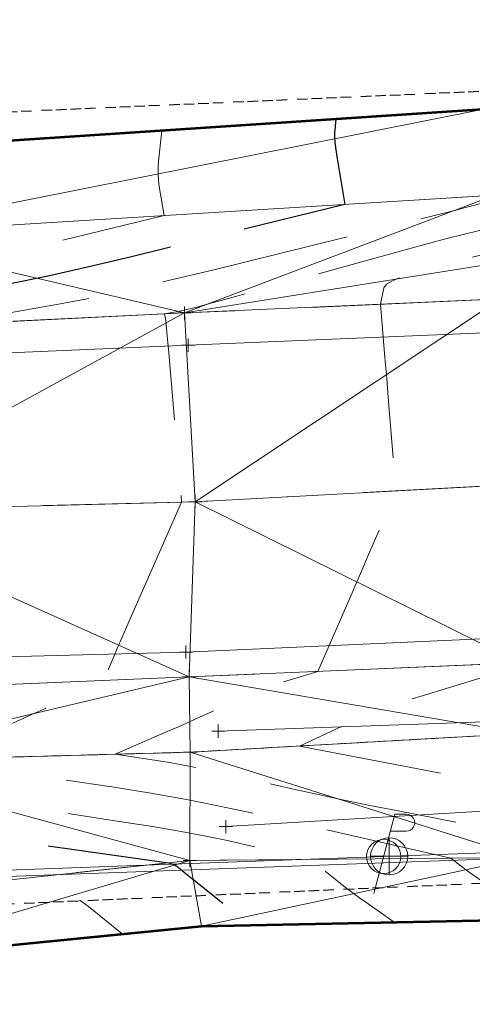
# Model space of a CAD drawing. Extents: x 2312693 to 2320081, y 680305 to 681656.
# Tile 5 of 37: x 2316539 to 2316574, y 681031 to 681106. Entities that reach past the tile are written whole.
import ezdxf

# ---------------------------------------------------------------- set-up
doc = ezdxf.new("R2010")
doc.units = 0
doc.header["$MEASUREMENT"] = 0
for name, pattern in [('CENTER LINE DOUBLE SOLID', [0]), ('DGN Style 2', [14.384927, 8.630956, -5.753971]), ('DGN Style 3', [20.138898, 14.384927, -5.753971]), ('DGN Style 4', [23.030268, 11.507942, -5.753971, 0.014385, -5.753971]), ('foex', [0]), ('gasex', [0]), ('ohelecex', [0]), ('ohteleex', [0]), ('rowex', [4.85, 0.8, -0.375, -0.375, 0.8, -0.3, 0.8, -0.3, 0.8, -0.3]), ('stream', [1.4, 0.7, -0.1, 0.1, -0.1, 0.1, -0.1, 0.1, -0.1])]:
    doc.linetypes.add(name, pattern=pattern)
for name, color, linetype, lineweight in [('DR_X_Ditch', 133, 'stream', 0), ('DT_X_Contour_Major', 132, 'DGN Style 3', 30), ('DT_X_Contour_Minor', 136, 'DGN Style 3', 0), ('DT_X_Terrain_Ground_Line', 92, 'DGN Style 3', 13), ('DT_X_Triangles', 91, 'Continuous', 0), ('PM_X_CL_Double_Solid', 40, 'CENTER LINE DOUBLE SOLID', 0), ('PM_X_Transverse_Line', 7, 'Continuous', 0), ('PV_X_COP', 4, 'DGN Style 4', 0), ('PV_X_EOP', 7, 'DGN Style 3', 0), ('RW_X_Fee_RW', 6, 'rowex', 30), ('SV_X_Control_Cells_Found', 7, 'Continuous', 0), ('SV_X_Top_of_Bank', 97, 'DGN Style 2', 0), ('UT_X_Electric_Cells', 1, 'Continuous', 0), ('UT_X_FO', 30, 'foex', 0), ('UT_X_Gas', 40, 'gasex', 0), ('UT_X_Overhead_Electric', 1, 'ohelecex', 0), ('UT_X_Overhead_Telecom', 30, 'ohteleex', 0)]:
    doc.layers.add(name, color=color, linetype=linetype, lineweight=lineweight)
doc.layers.add('SV_X_Shot_Marker (Construction)', color=40, linetype='Continuous', lineweight=0, transparency=0.5)
doc.layers.add('SV_X_Terrain_Boundary', color=7, linetype='Continuous', lineweight=53, plot=False)

# ---------------------------------------------------------------- blocks, each defined once
blk = doc.blocks.new('BM_2')
at = {"layer": 'SV_X_Control_Cells_Found', "color": 52, "linetype": 'Continuous', "lineweight": 0}
for p, q in [((0, 0.0705), (0, -0.0705)), ((-0.0705, 0), (0.0705, 0))]:
    blk.add_line(p, q, dxfattribs=at)
blk.add_circle((0, 0), 0.0705, dxfattribs=at)
blk = doc.blocks.new('PP_5')
at = {"layer": 'UT_X_Electric_Cells', "color": 1, "linetype": 'Continuous', "lineweight": 0}
for p, q in [((0.0428, 0.16), (-0.0375, -0.14)), ((0.0428, 0.16), (0.0853, 0.16)), ((0.0258, 0.0963), (0.0853, 0.0963))]:
    blk.add_line(p, q, dxfattribs=at)
blk.add_circle((0, 0), 0.065, dxfattribs=at)
at = {"layer": 'UT_X_Electric_Cells', "color": 1, "linetype": 'Continuous', "lineweight": 0, "extrusion": (0, 0, -1)}
blk.add_arc((-0.086, 0.1281), 0.0319, 88.8767, 271.1233, dxfattribs=at)
blk = doc.blocks.new('SVPT_431')
at = {"layer": 'SV_X_Shot_Marker (Construction)', "transparency": 33554495}
for p, q in [((-0.025, 0), (0.025, 0)), ((0, 0.025), (0, -0.025))]:
    blk.add_line(p, q, dxfattribs=at)
blk.add_point((0, 0), dxfattribs=at)
blk = doc.blocks.new('SVPT_432')
at = {"layer": 'SV_X_Shot_Marker (Construction)', "transparency": 33554495}
for p, q in [((-0.025, 0), (0.025, 0)), ((0, 0.025), (0, -0.025))]:
    blk.add_line(p, q, dxfattribs=at)
blk.add_point((0, 0), dxfattribs=at)
blk = doc.blocks.new('SVPT_433')
at = {"layer": 'SV_X_Shot_Marker (Construction)', "transparency": 33554495}
for p, q in [((-0.025, 0), (0.025, 0)), ((0, 0.025), (0, -0.025))]:
    blk.add_line(p, q, dxfattribs=at)
blk.add_point((0, 0), dxfattribs=at)
blk = doc.blocks.new('SVPT_434')
at = {"layer": 'SV_X_Shot_Marker (Construction)', "transparency": 33554495}
for p, q in [((-0.025, 0), (0.025, 0)), ((0, 0.025), (0, -0.025))]:
    blk.add_line(p, q, dxfattribs=at)
blk.add_point((0, 0), dxfattribs=at)
blk = doc.blocks.new('SVPT_435')
at = {"layer": 'SV_X_Shot_Marker (Construction)', "transparency": 33554495}
for p, q in [((-0.025, 0), (0.025, 0)), ((0, 0.025), (0, -0.025))]:
    blk.add_line(p, q, dxfattribs=at)
blk.add_point((0, 0), dxfattribs=at)
blk = doc.blocks.new('SVPT_436')
at = {"layer": 'SV_X_Shot_Marker (Construction)', "transparency": 33554495}
for p, q in [((-0.025, 0), (0.025, 0)), ((0, 0.025), (0, -0.025))]:
    blk.add_line(p, q, dxfattribs=at)
blk.add_point((0, 0), dxfattribs=at)
blk = doc.blocks.new('SVPT_475')
at = {"layer": 'SV_X_Shot_Marker (Construction)', "transparency": 33554495}
for p, q in [((-0.025, 0), (0.025, 0)), ((0, 0.025), (0, -0.025))]:
    blk.add_line(p, q, dxfattribs=at)
blk.add_point((0, 0), dxfattribs=at)
blk = doc.blocks.new('SVPT_476')
at = {"layer": 'SV_X_Shot_Marker (Construction)', "transparency": 33554495}
for p, q in [((-0.025, 0), (0.025, 0)), ((0, 0.025), (0, -0.025))]:
    blk.add_line(p, q, dxfattribs=at)
blk.add_point((0, 0), dxfattribs=at)
blk = doc.blocks.new('*U658', base_point=(2316970.99, 681325.163, 1161.56))
at = {"layer": 'DT_X_Contour_Major', "elevation": 1170, "flags": 128}
blk.add_lwpolyline([(2316563.297, 681098.143), (2316563.187, 681097.092), (2316563.182, 681096.802), (2316563.214, 681096.382), (2316563.282, 681095.833), (2316563.388, 681095.154), (2316563.966, 681091.683), (2316547.799, 681087.719), (2316544.453, 681086.921), (2316541.346, 681086.226), (2316538.477, 681085.632), (2316535.846, 681085.141), (2316529.147, 681083.968), (2316526.893, 681083.573), (2316525.155, 681083.269), (2316523.932, 681083.054), (2316523.225, 681082.93), (2316522.027, 681082.719), (2316521.546, 681082.635), (2316520.999, 681082.542), (2316520.388, 681082.439), (2316519.712, 681082.326), (2316516.405, 681081.78), (2316517.85, 681074.086), (2316518.129, 681072.594), (2316518.348, 681071.416), (2316518.506, 681070.55), (2316518.604, 681069.998), (2316518.919, 681068.151), (2316515.939, 681061.451), (2316515.357, 681060.114), (2316514.884, 681058.975), (2316514.523, 681058.033), (2316514.273, 681057.29), (2316513.363, 681054.279), (2316506.006, 681051.833), (2316504.565, 681051.349), (2316503.395, 681050.947), (2316502.496, 681050.625), (2316501.868, 681050.384), (2316499.568, 681049.45), (2316512.096, 681047.618), (2316514.591, 681047.246), (2316516.708, 681046.915), (2316518.446, 681046.624), (2316519.807, 681046.373), (2316522.929, 681045.76), (2316524.429, 681045.492), (2316526.585, 681045.148), (2316529.4, 681044.728), (2316532.871, 681044.233), (2316550.604, 681041.743), (2316550.957, 681041.633), (2316551.048, 681041.592), (2316551.172, 681041.515), (2316551.328, 681041.402), (2316551.517, 681041.253), (2316552.063, 681040.809), (2316552.311, 681040.609), (2316552.644, 681040.343), (2316553.063, 681040.009), (2316553.568, 681039.609), (2316555.029, 681038.453), (2316555.524, 681038.063), (2316555.912, 681037.76), (2316556.193, 681037.545), (2316556.368, 681037.416), (2316556.937, 681037.018)], dxfattribs=at)
at = {"layer": 'DT_X_Contour_Minor', "flags": 128}
for points, elevation in [([(2316601.58, 681101.813), (2316603.635, 681100.186), (2316604.024, 681099.88), (2316604.311, 681099.66), (2316604.494, 681099.525), (2316604.574, 681099.476), (2316604.652, 681099.459), (2316604.667, 681099.452), (2316604.652, 681099.443), (2316604.608, 681099.433), (2316604.535, 681099.421), (2316604.302, 681099.388), (2316604.225, 681099.376), (2316604.17, 681099.364), (2316604.137, 681099.354), (2316604.126, 681099.344), (2316604.126, 681099.318), (2316604.125, 681099.309), (2316604.125, 681099.3), (2316604.124, 681099.291), (2316604.122, 681099.283), (2316604.116, 681099.254), (2316604.113, 681099.238), (2316604.105, 681099.203), (2316604.103, 681099.195), (2316604.101, 681099.188), (2316604.099, 681099.18), (2316604.092, 681099.153), (2316604.088, 681099.139), (2316604.079, 681099.106), (2316604.075, 681099.092), (2316604.073, 681099.085), (2316604.067, 681099.067), (2316604.084, 681098.984), (2316604.141, 681098.749), (2316604.237, 681098.362), (2316604.372, 681097.823), (2316604.785, 681096.183), (2316604.919, 681095.641), (2316605.013, 681095.247), (2316605.067, 681095), (2316605.08, 681094.9), (2316605.06, 681094.83), (2316605.052, 681094.803), (2316605.044, 681094.777), (2316605.036, 681094.752), (2316605.028, 681094.726), (2316605.007, 681094.658), (2316604.999, 681094.632), (2316604.99, 681094.607), (2316604.982, 681094.582), (2316604.973, 681094.557), (2316604.95, 681094.491), (2316604.941, 681094.466), (2316604.932, 681094.442), (2316604.923, 681094.417), (2316604.913, 681094.393), (2316604.888, 681094.329), (2316604.879, 681094.305), (2316604.869, 681094.281), (2316604.859, 681094.257), (2316604.85, 681094.233), (2316604.823, 681094.171), (2316604.813, 681094.147), (2316604.802, 681094.124), (2316604.792, 681094.101), (2316604.781, 681094.078), (2316604.753, 681094.016), (2316604.742, 681093.993), (2316604.731, 681093.971), (2316604.72, 681093.948), (2316604.709, 681093.925), (2316604.679, 681093.866), (2316604.668, 681093.843), (2316604.656, 681093.821), (2316604.644, 681093.799), (2316604.632, 681093.777), (2316604.6, 681093.718), (2316604.588, 681093.696), (2316604.576, 681093.674), (2316604.564, 681093.653), (2316604.551, 681093.631), (2316604.517, 681093.573), (2316604.505, 681093.552), (2316604.492, 681093.53), (2316604.479, 681093.509), (2316604.465, 681093.488), (2316604.43, 681093.431), (2316604.416, 681093.41), (2316604.403, 681093.389), (2316604.389, 681093.368), (2316604.375, 681093.347), (2316604.337, 681093.292), (2316604.323, 681093.271), (2316604.309, 681093.25), (2316604.294, 681093.23), (2316604.279, 681093.209), (2316604.24, 681093.155), (2316604.225, 681093.134), (2316604.21, 681093.114), (2316604.194, 681093.093), (2316604.179, 681093.073), (2316604.137, 681093.019), (2316604.121, 681092.999), (2316604.105, 681092.979), (2316604.089, 681092.959), (2316604.073, 681092.939), (2316604.029, 681092.885), (2316604.012, 681092.865), (2316603.995, 681092.846), (2316603.978, 681092.826), (2316603.961, 681092.806), (2316603.915, 681092.753), (2316603.892, 681092.732), (2316603.857, 681092.708), (2316603.811, 681092.681), (2316603.753, 681092.651), (2316603.584, 681092.568), (2316603.375, 681092.471), (2316602.872, 681092.245), (2316602.076, 681091.89), (2316600.987, 681091.404), (2316597.693, 681089.936), (2316596.381, 681089.423), (2316594.915, 681088.987), (2316593.296, 681088.627), (2316591.524, 681088.344), (2316582.896, 681087.198), (2316582.634, 681085.778), (2316582.594, 681085.506), (2316582.586, 681085.298), (2316582.61, 681085.154), (2316582.666, 681085.075), (2316583.003, 681084.854), (2316583.592, 681077.477), (2316583.711, 681076.026), (2316583.816, 681074.833), (2316583.906, 681073.898), (2316583.983, 681073.222), (2316584.306, 681070.67), (2316583.431, 681068.693), (2316583.176, 681068.117), (2316582.786, 681067.239), (2316582.261, 681066.058), (2316581.6, 681064.574), (2316578.204, 681056.941), (2316577.562, 681056.758), (2316577.24, 681056.662), (2316576.549, 681056.453), (2316575.49, 681056.131), (2316574.062, 681055.696), (2316569.763, 681054.385), (2316568.24, 681053.902), (2316566.895, 681053.437), (2316565.729, 681052.99), (2316564.741, 681052.561), (2316560.546, 681050.6), (2316572.388, 681048.309), (2316574.849, 681047.81), (2316577.158, 681047.294), (2316579.314, 681046.763), (2316581.319, 681046.214), (2316586.46, 681044.731), (2316588.167, 681044.224), (2316589.432, 681043.817), (2316590.254, 681043.509), (2316590.634, 681043.301), (2316591.378, 681042.563), (2316594.207, 681040.31), (2316594.755, 681039.851), (2316595.187, 681039.44), (2316595.501, 681039.076), (2316595.699, 681038.759), (2316596.351, 681037.393)], 1166), ([(2316592.977, 681100.883), (2316594.469, 681099.702), (2316594.806, 681099.407), (2316595.177, 681099.029), (2316595.584, 681098.567), (2316596.026, 681098.022), (2316597.25, 681096.456), (2316597.655, 681095.92), (2316597.952, 681095.489), (2316598.141, 681095.163), (2316598.223, 681094.94), (2316598.352, 681094.144), (2316591.77, 681091.211), (2316590.278, 681090.626), (2316588.622, 681090.131), (2316586.802, 681089.724), (2316584.818, 681089.405), (2316579.309, 681088.674), (2316577.349, 681088.392), (2316575.602, 681088.095), (2316574.066, 681087.782), (2316572.742, 681087.454), (2316569.494, 681086.557), (2316568.421, 681086.23), (2316567.638, 681085.92), (2316567.145, 681085.628), (2316566.942, 681085.353), (2316566.672, 681084.111), (2316566.994, 681080.372), (2316567.067, 681079.506), (2316567.15, 681078.509), (2316567.242, 681077.382), (2316567.343, 681076.125), (2316567.835, 681069.956), (2316565.779, 681065.121), (2316565.338, 681064.087), (2316564.896, 681063.058), (2316564.452, 681062.033), (2316564.007, 681061.013), (2316561.929, 681056.261), (2316558.871, 681055.329), (2316558.198, 681055.107), (2316557.487, 681054.841), (2316556.74, 681054.532), (2316555.956, 681054.179), (2316553.816, 681053.179), (2316553.008, 681052.805), (2316552.188, 681052.432), (2316551.357, 681052.062), (2316550.513, 681051.693), (2316546.55, 681049.976), (2316550.533, 681049.372), (2316551.496, 681049.209), (2316552.678, 681048.981), (2316554.078, 681048.687), (2316555.697, 681048.327), (2316560.307, 681047.28), (2316562.077, 681046.887), (2316563.931, 681046.492), (2316565.868, 681046.095), (2316567.888, 681045.697), (2316573.388, 681044.633), (2316575.271, 681044.261), (2316576.796, 681043.944), (2316577.961, 681043.681), (2316578.769, 681043.472), (2316580.443, 681042.989), (2316580.999, 681042.824), (2316581.411, 681042.692), (2316581.679, 681042.591), (2316581.803, 681042.524), (2316582.045, 681042.283), (2316585.441, 681039.58), (2316586.087, 681039.054), (2316586.569, 681038.635), (2316586.886, 681038.324), (2316587.04, 681038.119), (2316587.376, 681037.415)], 1167), ([(2316584.373, 681099.953), (2316585.174, 681099.319), (2316585.355, 681099.161), (2316585.555, 681098.958), (2316585.773, 681098.71), (2316586.01, 681098.417), (2316586.667, 681097.576), (2316586.894, 681097.233), (2316587.081, 681096.832), (2316587.228, 681096.375), (2316587.335, 681095.861), (2316587.745, 681093.331), (2316584.198, 681091.75), (2316583.394, 681091.435), (2316582.501, 681091.168), (2316581.52, 681090.949), (2316580.451, 681090.777), (2316577.482, 681090.383), (2316576.099, 681090.141), (2316574.179, 681089.711), (2316571.72, 681089.092), (2316568.723, 681088.285), (2316560.012, 681085.882), (2316557.114, 681085.083), (2316554.953, 681084.491), (2316553.528, 681084.104), (2316552.84, 681083.922), (2316551.988, 681083.713), (2316551.689, 681083.641), (2316551.43, 681083.582), (2316551.212, 681083.536), (2316551.035, 681083.502), (2316550.303, 681083.374), (2316550.394, 681082.897), (2316550.432, 681082.552), (2316550.51, 681081.724), (2316550.627, 681080.413), (2316550.782, 681078.617), (2316551.598, 681069.107), (2316548.254, 681061.506), (2316547.605, 681060.03), (2316547.093, 681058.862), (2316546.717, 681058), (2316546.477, 681057.445), (2316545.674, 681055.571), (2316542.102, 681053.847), (2316541.28, 681053.457), (2316540.346, 681053.029), (2316539.298, 681052.561), (2316538.138, 681052.053), (2316532.46, 681049.593), (2316546.301, 681047.492), (2316549.267, 681047.014), (2316552.234, 681046.48), (2316555.201, 681045.89), (2316558.168, 681045.244), (2316572.019, 681042.097), (2316572.803, 681041.477), (2316573.037, 681041.299), (2316573.405, 681041.033), (2316573.905, 681040.677), (2316574.538, 681040.233), (2316576.404, 681038.929), (2316577.027, 681038.492), (2316577.496, 681038.161), (2316577.812, 681037.935), (2316577.974, 681037.815), (2316578.202, 681037.633), (2316578.277, 681037.573), (2316578.332, 681037.527), (2316578.367, 681037.496), (2316578.382, 681037.479), (2316578.401, 681037.438)], 1168), ([(2316575.77, 681099.023), (2316575.88, 681098.936), (2316575.905, 681098.914), (2316575.932, 681098.886), (2316575.962, 681098.852), (2316575.994, 681098.812), (2316576.085, 681098.697), (2316576.133, 681098.545), (2316576.209, 681098.175), (2316576.314, 681097.588), (2316576.448, 681096.783), (2316577.139, 681092.518), (2316576.626, 681092.29), (2316576.509, 681092.244), (2316576.38, 681092.206), (2316576.239, 681092.174), (2316576.084, 681092.149), (2316575.655, 681092.092), (2316575.455, 681092.057), (2316575.177, 681091.995), (2316574.822, 681091.906), (2316574.388, 681091.789), (2316573.129, 681091.441), (2316572.227, 681091.208), (2316570.465, 681090.767), (2316567.844, 681090.118), (2316564.362, 681089.263), (2316553.932, 681086.706), (2316550.27, 681085.825), (2316547.105, 681085.1), (2316544.439, 681084.531), (2316542.271, 681084.117), (2316533.316, 681082.548), (2316534.422, 681076.712), (2316534.639, 681075.514), (2316534.814, 681074.422), (2316534.947, 681073.435), (2316535.039, 681072.553), (2316535.371, 681068.684), (2316534.01, 681065.591), (2316533.68, 681064.835), (2316533.271, 681063.893), (2316532.785, 681062.764), (2316532.22, 681061.45), (2316529.404, 681054.88), (2316525.846, 681053.161), (2316525.04, 681052.783), (2316524.145, 681052.383), (2316523.162, 681051.962), (2316522.092, 681051.519), (2316516.89, 681049.406), (2316520.825, 681048.831), (2316521.609, 681048.714), (2316522.274, 681048.61), (2316522.82, 681048.518), (2316523.247, 681048.44), (2316524.228, 681048.247), (2316524.726, 681048.159), (2316525.486, 681048.039), (2316526.507, 681047.888), (2316527.788, 681047.706), (2316531.555, 681047.177), (2316533.125, 681046.953), (2316535.012, 681046.676), (2316537.214, 681046.348), (2316539.733, 681045.968), (2316546.871, 681044.884), (2316549.385, 681044.49), (2316551.571, 681044.119), (2316553.43, 681043.772), (2316554.961, 681043.45), (2316561.345, 681042), (2316563.646, 681040.179), (2316564.135, 681039.797), (2316564.617, 681039.431), (2316565.092, 681039.082), (2316565.56, 681038.75), (2316567.726, 681037.235)], 1169), ([(2316550.093, 681097.272), (2316549.852, 681094.972), (2316549.817, 681094.482), (2316549.814, 681093.997), (2316549.844, 681093.517), (2316549.906, 681093.043), (2316550.273, 681090.842), (2316540.023, 681088.33), (2316537.902, 681087.824), (2316535.932, 681087.383), (2316534.113, 681087.007), (2316532.445, 681086.695), (2316528.198, 681085.952), (2316526.62, 681085.675), (2316525.07, 681085.403), (2316523.548, 681085.135), (2316522.055, 681084.872), (2316518.11, 681084.177), (2316516.524, 681083.901), (2316514.724, 681083.594), (2316512.711, 681083.255), (2316510.484, 681082.885), (2316499.593, 681081.085), (2316499.943, 681079.219), (2316500.044, 681078.663), (2316500.197, 681077.792), (2316500.401, 681076.607), (2316500.658, 681075.108), (2316501.975, 681067.379), (2316501.076, 681065.358), (2316500.846, 681064.777), (2316500.543, 681063.901), (2316500.166, 681062.729), (2316499.715, 681061.262), (2316497.437, 681053.725), (2316495.629, 681053.124), (2316495.09, 681052.936), (2316494.249, 681052.632), (2316493.106, 681052.211), (2316491.66, 681051.673), (2316484.209, 681048.891), (2316489.143, 681048.454), (2316490.154, 681048.358), (2316491.071, 681048.257), (2316491.895, 681048.151), (2316492.625, 681048.04), (2316494.449, 681047.737), (2316495.359, 681047.592), (2316496.72, 681047.385), (2316498.533, 681047.114), (2316500.797, 681046.782), (2316507.438, 681045.811), (2316509.863, 681045.444), (2316512.16, 681045.071), (2316514.327, 681044.692), (2316516.366, 681044.307), (2316521.63, 681043.273), (2316523.618, 681042.897), (2316525.633, 681042.545), (2316527.675, 681042.217), (2316529.745, 681041.912), (2316539.469, 681040.547), (2316542.25, 681039.682), (2316542.84, 681039.464), (2316543.417, 681039.181), (2316543.983, 681038.834), (2316544.536, 681038.421), (2316547.09, 681036.345)], 1171)]:
    blk.add_lwpolyline(points, dxfattribs=dict(at, elevation=elevation))
at = {"layer": 'DT_X_Triangles'}
mesh = blk.add_polyface(dxfattribs=at)
corners = [(2316523.735, 681082.083, 1169.564), (2316526.555, 681089.387, 1172.732), (2316491.32, 681088.024, 1174.987), (2316525.917, 681095.678, 1172.831), (2316492.724, 681096.449, 1174.746), (2316524.239, 681068.393, 1169.686), (2316494.213, 681080.862, 1171.32), (2316523.954, 681054.648, 1169.335), (2316494.655, 681067.046, 1171.432), (2316524.823, 681049.386, 1168.542), (2316495.619, 681049.46, 1170.228), (2316496.621, 681039.603, 1174.13), (2316497.25, 681034.11, 1174.467), (2316525.951, 681039.095, 1172.214), (2316526.592, 681034.311, 1173.198), (2316551.815, 681083.447, 1167.911), (2316552.165, 681055.847, 1167.601), (2316552.62, 681069.134, 1167.937), (2316552.243, 681050.131, 1166.596), (2316552.219, 681041.916, 1169.855), (2316574.402, 681098.875, 1169.159), (2316575.346, 681092.381, 1169.169), (2316553.096, 681036.941, 1170.356), (2316575.14, 681087.178, 1166.517), (2316575.789, 681084.518, 1166.441), (2316577.281, 681056.912, 1166.055), (2316577.402, 681051.553, 1164.79), (2316577.537, 681042.148, 1167.483), (2316576.912, 681070.446, 1166.441), (2316577.836, 681037.439, 1168.063), (2316603.22, 681094.517, 1166.541), (2316603.557, 681099.327, 1166.119), (2316604.078, 681087.254, 1164.588), (2316604.515, 681085.856, 1164.685), (2316607.092, 681071.361, 1164.641), (2316606.698, 681057.837, 1164.303), (2316637.718, 681049.07, 1160.499), (2316637.995, 681043.959, 1161.005), (2316605.554, 681088.141, 1164.628), (2316604.643, 681087.351, 1164.662)]
mesh.append_faces([[corners[k] for k in face] for face in [(0, 1, 2), (1, 3, 4), (5, 0, 6), (7, 5, 8), (9, 7, 10), (11, 9, 10), (12, 13, 11), (13, 9, 11), (14, 13, 12), (15, 1, 0), (5, 15, 0), (9, 16, 7), (16, 5, 7), (17, 15, 5), (16, 17, 5), (18, 16, 9), (19, 18, 9), (13, 19, 9), (1, 20, 3), (14, 19, 13), (15, 21, 1), (21, 20, 1), (22, 19, 14), (23, 21, 15), (24, 23, 15), (17, 24, 15), (25, 17, 16), (26, 25, 16), (18, 26, 16), (22, 27, 19), (27, 18, 19), (27, 26, 18), (28, 24, 17), (25, 28, 17), (29, 27, 22), (30, 31, 20), (21, 30, 20), (24, 32, 23), (32, 21, 23), (32, 30, 21), (28, 33, 24), (33, 32, 24), (34, 33, 28), (35, 34, 28), (25, 35, 28), (26, 35, 25), (27, 36, 26), (29, 37, 27), (32, 38, 30), (33, 39, 32)]])
blk = doc.blocks.new('SVPT_606')
at = {"layer": 'SV_X_Shot_Marker (Construction)', "transparency": 33554495}
for p, q in [((-0.025, 0), (0.025, 0)), ((0, 0.025), (0, -0.025))]:
    blk.add_line(p, q, dxfattribs=at)
blk.add_point((0, 0), dxfattribs=at)
blk = doc.blocks.new('SVPT_607')
at = {"layer": 'SV_X_Shot_Marker (Construction)', "transparency": 33554495}
for p, q in [((-0.025, 0), (0.025, 0)), ((0, 0.025), (0, -0.025))]:
    blk.add_line(p, q, dxfattribs=at)
blk.add_point((0, 0), dxfattribs=at)

msp = doc.modelspace()

# ---------------------------------------------------------------- linework, layer by layer
at = {"layer": 'DR_X_Ditch'}
msp.add_polyline3d([(2316577.402, 681051.553, 1164.79), (2316552.243, 681050.131, 1166.596), (2316524.823, 681049.386, 1168.542), (2316495.619, 681049.46, 1170.228), (2316467.538, 681048.059, 1172.128), (2316439.328, 681046.256, 1173.454)], dxfattribs=at)
at = {"layer": 'PM_X_CL_Double_Solid'}
msp.add_polyline3d([(2316756.823, 681077.864, 1157.177), (2316727.8, 681076.915, 1158.257), (2316698.544, 681075.435, 1159.593), (2316667.519, 681073.843, 1161.21), (2316638.109, 681072.608, 1162.825), (2316607.092, 681071.361, 1164.641), (2316576.912, 681070.446, 1166.441), (2316552.62, 681069.134, 1167.937), (2316524.239, 681068.393, 1169.686), (2316494.655, 681067.046, 1171.432), (2316467.397, 681066.064, 1172.996), (2316438.706, 681064.012, 1174.569)], dxfattribs=at)
at = {"layer": 'PM_X_Transverse_Line'}
for points in [[(2316756.528, 681089.907, 1156.895), (2316725.368, 681088.872, 1158.095), (2316698.222, 681087.488, 1159.381), (2316666.398, 681086.217, 1161.07), (2316638.592, 681084.808, 1162.696), (2316605.049, 681083.448, 1164.699), (2316575.784, 681081.993, 1166.483), (2316552.102, 681081.001, 1167.91), (2316523.778, 681079.781, 1169.598), (2316494.727, 681078.575, 1171.324), (2316466.757, 681077.413, 1172.892), (2316438.53, 681076.356, 1174.465)], [(2316756.944, 681066.46, 1156.971), (2316727.502, 681065.298, 1158.076), (2316700.17, 681064.463, 1159.288), (2316667.466, 681062.793, 1160.987), (2316638.575, 681061.459, 1162.594), (2316606.326, 681060.002, 1164.415), (2316577.133, 681058.846, 1166.155), (2316551.925, 681057.729, 1167.689), (2316524.558, 681057.005, 1169.381), (2316494.373, 681055.381, 1171.221), (2316467.794, 681054.499, 1172.785), (2316438.967, 681052.983, 1174.405)]]:
    msp.add_polyline3d(points, dxfattribs=at)
at = {"layer": 'PV_X_COP'}
msp.add_polyline3d([(2316756.823, 681077.864, 1157.177), (2316727.8, 681076.915, 1158.257), (2316698.544, 681075.435, 1159.593), (2316667.519, 681073.843, 1161.21), (2316638.109, 681072.608, 1162.825), (2316607.092, 681071.361, 1164.641), (2316576.912, 681070.446, 1166.441), (2316552.62, 681069.134, 1167.937), (2316524.239, 681068.393, 1169.686), (2316494.655, 681067.046, 1171.432), (2316467.397, 681066.064, 1172.996), (2316438.706, 681064.012, 1174.569)], dxfattribs=at)
at = {"layer": 'PV_X_EOP'}
for points in [[(2316756.26, 681092.372, 1156.797), (2316724.53, 681091.002, 1158.076), (2316698.278, 681089.913, 1159.302), (2316666.049, 681088.538, 1161.029), (2316637.908, 681086.614, 1162.652), (2316631.285, 681086.859, 1163.063), (2316604.515, 681085.856, 1164.685), (2316575.789, 681084.518, 1166.441), (2316551.815, 681083.447, 1167.911), (2316523.735, 681082.083, 1169.564), (2316494.213, 681080.862, 1171.32), (2316466.506, 681079.74, 1172.873), (2316437.988, 681078.861, 1174.445)], [(2316757.953, 681063.884, 1156.866), (2316728.187, 681063.156, 1157.978), (2316699.284, 681061.925, 1159.243), (2316667.558, 681060.538, 1160.906), (2316638.38, 681059.729, 1162.537), (2316606.698, 681057.837, 1164.303), (2316577.281, 681056.912, 1166.055), (2316552.165, 681055.847, 1167.601), (2316523.954, 681054.648, 1169.335), (2316494.682, 681053.629, 1171.173), (2316467.219, 681052.751, 1172.745), (2316438.693, 681051.263, 1174.36)]]:
    msp.add_polyline3d(points, dxfattribs=at)
at = {"layer": 'RW_X_Fee_RW'}
for p, q in [((2317593.22, 681144.679), (2315529.565, 681054.692)), ((2316363.668, 681031.007), (2317595.834, 681084.736, 1172.83))]:
    msp.add_line(p, q, dxfattribs=at)
at = {"layer": 'SV_X_Terrain_Boundary'}
for points in [[(2316754.944, 681116.504, 1153.793), (2316699.224, 681110.939, 1157.571), (2316648.022, 681106.833, 1160.602), (2316574.402, 681098.875, 1169.159), (2316525.917, 681095.678, 1172.831), (2316492.724, 681096.449, 1174.746), (2316469.816, 681096.964, 1175.554), (2316459.072, 681096.074, 1173.74), (2316447.915, 681092.863, 1177.138), (2316440.934, 681092.367, 1178.538), (2316439.632, 681086.439, 1178.007), (2316437.988, 681078.861, 1174.445), (2316438.706, 681064.012, 1174.569), (2316438.693, 681051.263, 1174.36), (2316439.328, 681046.256, 1173.454), (2316437.769, 681039.197, 1174.486)], [(2316437.769, 681039.197, 1174.486), (2316438.306, 681032.635, 1174.493), (2316467.966, 681034.203, 1175.435), (2316497.25, 681034.11, 1174.467), (2316526.592, 681034.311, 1173.198), (2316553.096, 681036.941, 1170.356), (2316577.836, 681037.439, 1168.063), (2316638.083, 681037.289, 1161.35), (2316700.166, 681039.593, 1157.676), (2316758.507, 681042.446, 1154.612)]]:
    msp.add_polyline3d(points, dxfattribs=at)
at = {"layer": 'SV_X_Top_of_Bank'}
for points in [[(2316469.816, 681096.964, 1175.554), (2316471.957, 681088.115, 1175.343), (2316491.32, 681088.024, 1174.987), (2316526.555, 681089.387, 1172.732), (2316575.346, 681092.381, 1169.169)], [(2316577.537, 681042.148, 1167.483), (2316552.219, 681041.916, 1169.855), (2316525.951, 681039.095, 1172.214), (2316496.621, 681039.603, 1174.13), (2316468.106, 681041.934, 1175.098), (2316453.477, 681040.773, 1175.401), (2316437.769, 681039.197, 1174.486)]]:
    msp.add_polyline3d(points, dxfattribs=at)
at = {"layer": 'UT_X_FO'}
msp.add_polyline3d([(2316554.381, 681051.731, 1166.549), (2316593.493, 681053.096, 1163.803), (2316669.115, 681054.313, 1159.044), (2316723.44, 681057.749, 1156.842), (2316758.69, 681059.044, 1155.792), (2316794.083, 681059.778, 1154.64), (2316839.849, 681062.84, 1154.624), (2316879.149, 681064.822, 1154.51), (2316919.024, 681066.436, 1154.382), (2316955.773, 681065.748, 1154.136), (2316982.611, 681067.495, 1153.988), (2317022.67, 681069.725, 1153.547), (2317055.053, 681071.874, 1153.304), (2317089.918, 681073.075, 1153.653), (2317131.462, 681074.899, 1154.325), (2317185.885, 681078.084, 1155.54), (2317256.249, 681083.071, 1157.587), (2317295.809, 681086.635, 1159.317), (2317343.549, 681088.867, 1161.505), (2317398.952, 681091.68, 1164.233), (2317453.311, 681093.614, 1166.862), (2317506.45, 681096.395, 1169.46), (2317551.219, 681098.199, 1170.757), (2317596.448, 681100.333, 1171.721)], dxfattribs=at)
at = {"layer": 'UT_X_Gas'}
msp.add_polyline3d([(2316554.945, 681044.485, 1168.83), (2316586.33, 681046.376, 1165.335), (2316622.422, 681047.71, 1161.744), (2316672.045, 681050.215, 1158.611), (2316714.317, 681054.465, 1156.441), (2316756.194, 681057.636, 1155.305)], dxfattribs=at)
at = {"layer": 'UT_X_Overhead_Electric'}
msp.add_polyline3d([(2316464.832, 681038.536, 1168.952), (2316728.308, 681048.046, 1167.83), (2316892.922, 681055.333, 1165.361), (2317075.532, 681063.874, 1162.386), (2317259.863, 681072.278, 1157.169), (2317525.252, 681084.11, 1171.452)], dxfattribs=at)
at = {"layer": 'UT_X_Overhead_Telecom'}
msp.add_polyline3d([(2316464.784, 681038.054, 1153.581), (2316728.18, 681047.561, 1152.46), (2316892.704, 681054.844, 1149.992), (2317075.212, 681063.38, 1147.019), (2317260.08, 681071.807, 1141.787), (2317526.098, 681083.667, 1156.103)], dxfattribs=at)

# ---------------------------------------------------------------- block references
at = {"layer": 'DT_X_Terrain_Ground_Line'}
msp.add_blockref('*U658', (2316970.99, 681325.163, 1161.56), dxfattribs=at)
at = {"layer": 'SV_X_Control_Cells_Found', "color": 52, "linetype": 'Continuous', "lineweight": 0, "xscale": 20, "yscale": 20, "zscale": 20}
msp.add_blockref('BM_2', (2316567.335, 681042.235, 1169.826), dxfattribs=at)
at = {"layer": 'SV_X_Shot_Marker (Construction)', "transparency": 33554495, "xscale": 20, "yscale": 20, "zscale": 20}
for name, p in [('SVPT_476', (2316551.815, 681083.447, 1167.911)), ('SVPT_475', (2316552.102, 681081.001, 1167.91)), ('SVPT_435', (2316552.62, 681069.134, 1167.937)), ('SVPT_436', (2316552.62, 681069.134, 1167.937)), ('SVPT_434', (2316551.925, 681057.729, 1167.689)), ('SVPT_431', (2316552.165, 681055.847, 1167.601)), ('SVPT_607', (2316554.381, 681051.731, 1166.549)), ('SVPT_432', (2316552.243, 681050.131, 1166.596)), ('SVPT_606', (2316554.945, 681044.485, 1168.83)), ('SVPT_433', (2316552.219, 681041.916, 1169.855))]:
    msp.add_blockref(name, p, dxfattribs=at)
at = {"layer": 'UT_X_Electric_Cells', "color": 1, "linetype": 'Continuous', "lineweight": 0, "xscale": 20, "yscale": 20, "zscale": 20}
msp.add_blockref('PP_5', (2316566.916, 681042.221, 1168.517), dxfattribs=at)

doc.saveas('drawing.dxf')
